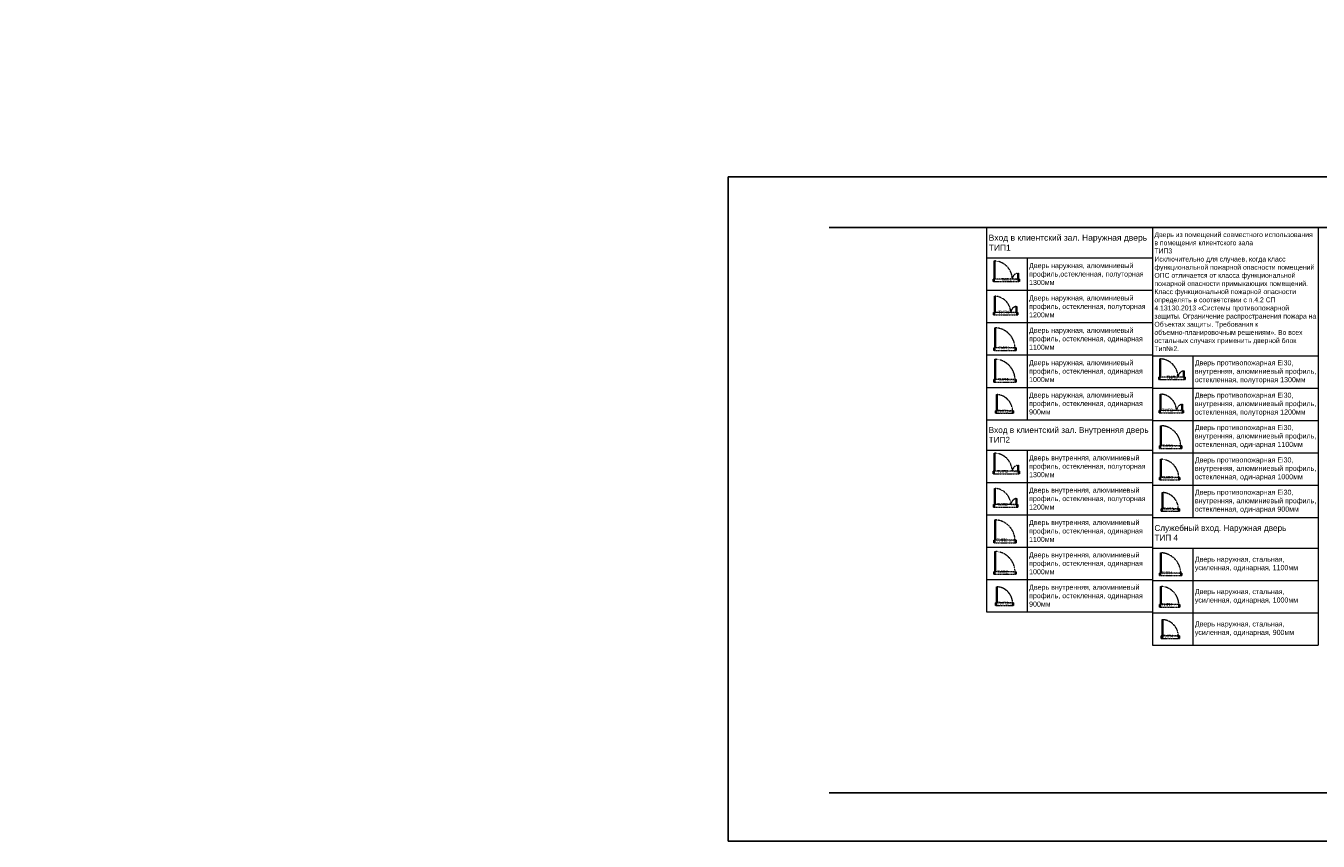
# Model space of a CAD drawing. Header units: millimetres. Extents: x -714384 to 30604203, y -92609 to 65084.
# Tile 9 of 256: x -193145 to -129215, y -57790 to -17485. Entities that reach past the tile are written whole.
import ezdxf
from ezdxf import colors
from ezdxf.entities.mleader import LeaderData, LeaderLine
from ezdxf.math import Vec2, Vec3

# ---------------------------------------------------------------- set-up
doc = ezdxf.new("R2010")
doc.units = ezdxf.units.MM
doc.linetypes.add('( Hidden )', pattern=[0.375, 0.25, -0.125])
doc.linetypes.add('HIDDENX2', pattern=[19.05, 12.7, -6.35])
doc.layers.get('0').update_dxf_attribs({"lineweight": 0})
doc.layers.get('Defpoints').update_dxf_attribs({"color": 30})
for name, color, linetype, lineweight in [('15_АР_Потолки', 7, 'Continuous', 9), ('18_АР_Двери', 250, 'Continuous', 0), ('27_Сечения', 7, 'Continuous', 0)]:
    doc.layers.add(name, color=color, linetype=linetype, lineweight=lineweight)
doc.layers.add('30_ДВЕРИ ТИП1', color=7, linetype='Continuous', true_color=0xf50a0a)
doc.styles.add('_ТЕКСТОВЫЙ', font='arial.ttf', dxfattribs={"width": 0.8})
doc.styles.add('HVAC_AEP', font='arial.ttf')
doc.styles.get("Standard").update_dxf_attribs({"font": 'arial.ttf'})

# ---------------------------------------------------------------- blocks, each defined once
blk = doc.blocks.new('*T222')
at = {"color": 0, "linetype": 'ByBlock', "lineweight": -2, "transparency": 16777216}
for p, q in [((0, 0), (8200, 0)), ((0, 0), (0, -9500)), ((8200, 0), (8200, -9500)), ((0, -1500), (8200, -1500)), ((2000, -1500), (2000, -9500)), ((0, -3100), (8200, -3100)), ((0, -4700), (8200, -4700)), ((0, -6300), (8200, -6300)), ((0, -7900), (8200, -7900)), ((0, -9500), (8200, -9500))]:
    blk.add_line(p, q, dxfattribs=at)
at = {"color": 0, "lineweight": 15, "transparency": 16777216, "attachment_point": 4, "style": 'HVAC_AEP'}
for s, insert, char_height, width in [('Вход в клиентский зал. Наружная дверь^JТИП1', (100, -750), 300, 8000), ('Дверь наружная, алюминиевый профиль,остекленная, полуторная 1300мм', (2100, -2300), 250, 6000), ('Дверь наружная, алюминиевый профиль, остекленная, полуторная 1200мм', (2100, -3900), 250, 6000), ('Дверь наружная, алюминиевый профиль, остекленная, одинарная 1100мм', (2100, -5500), 250, 6000), ('Дверь наружная, алюминиевый профиль, остекленная, одинарная 1000мм', (2100, -7100), 250, 6000), ('Дверь наружная, алюминиевый профиль, остекленная, одинарная 900мм', (2100, -8700), 250, 6000)]:
    blk.add_mtext(s, dxfattribs=dict(at, insert=insert, char_height=char_height, width=width))
blk = doc.blocks.new('*U255')
at = {"layer": '15_АР_Потолки', "color": 7, "linetype": '( Hidden )', "lineweight": 5, "ltscale": 5}
blk.add_lwpolyline([(1100, 0), (0, 0), (0, -125), (1100, -125)], close=True, dxfattribs=at)
at = {"layer": '18_АР_Двери'}
for points in [[(50, 0), (50, 1000), (80, 1000), (80, 0), (50, 0)], [(0, 0), (50, 0), (50, -125), (0, -125)], [(1050, 0), (1100, 0), (1100, -125), (1050, -125)]]:
    blk.add_lwpolyline(points, close=True, dxfattribs=at)
at = {"layer": '18_АР_Двери', "linetype": '( Hidden )', "lineweight": 0, "ltscale": 5}
blk.add_arc((28, -21), 1022, 1.16895, 87.08614, dxfattribs=at)
at = {"color": 12, "true_color": 0xdf0c0c, "flags": 4}
blk.add_attdef('Номер', (535, -68), '', height=150, dxfattribs=at)
at = {"layer": '18_АР_Двери', "insert": (751, -8), "char_height": 45, "attachment_point": 1}
blk.add_mtext_dynamic_manual_height_columns('{\\C7;1100 мм}', width=263.19, gutter_width=12.5, heights=[0], dxfattribs=at)
blk = doc.blocks.new('*U258')
at = {"layer": '15_АР_Потолки', "color": 7, "linetype": '( Hidden )', "lineweight": 5, "ltscale": 5}
blk.add_lwpolyline([(1300, 0), (0, 0), (0, -125), (1300, -125)], close=True, dxfattribs=at)
at = {"layer": '18_АР_Двери'}
for points in [[(50, 0), (50, 900), (80, 900), (80, 0), (50, 0)], [(0, 0), (50, 0), (50, -125), (0, -125)], [(1220, 0), (1220, 300), (1250, 300), (1250, 0), (1220, 0)], [(1250, 0), (1300, 0), (1300, -125), (1250, -125)]]:
    blk.add_lwpolyline(points, close=True, dxfattribs=at)
at = {"layer": '18_АР_Двери', "linetype": '( Hidden )', "lineweight": 0, "ltscale": 5}
for centre, radius, start, end in [((30, -19), 920, 1.17615, 86.88181), ((1267, -14), 318, 98.59054, 177.43503)]:
    blk.add_arc(centre, radius, start, end, dxfattribs=at)
at = {"color": 12, "true_color": 0xdf0c0c, "flags": 4}
blk.add_attdef('Номер', (535, -68), '', height=150, dxfattribs=at)
at = {"layer": '18_АР_Двери', "insert": (982, -10), "char_height": 45, "attachment_point": 1}
blk.add_mtext_dynamic_manual_height_columns('{\\C7;1300 мм}', width=263.19, gutter_width=12.5, heights=[0], dxfattribs=at)
blk = doc.blocks.new('*U257')
at = {"layer": '15_АР_Потолки', "color": 7, "linetype": '( Hidden )', "lineweight": 5, "ltscale": 5}
blk.add_lwpolyline([(900, 0), (0, 0), (0, -125), (900, -125)], close=True, dxfattribs=at)
at = {"layer": '18_АР_Двери'}
for points in [[(50, 0), (50, 800), (80, 800), (80, 0), (50, 0)], [(0, 0), (50, 0), (50, -125), (0, -125)], [(850, 0), (900, 0), (900, -125), (850, -125)]]:
    blk.add_lwpolyline(points, close=True, dxfattribs=at)
at = {"layer": '18_АР_Двери', "linetype": '( Hidden )', "lineweight": 0, "ltscale": 5}
blk.add_arc((27, -22), 823, 1.51445, 86.33334, dxfattribs=at)
at = {"color": 12, "true_color": 0xdf0c0c, "flags": 4}
blk.add_attdef('Номер', (535, -68), '', height=150, dxfattribs=at)
at = {"layer": '18_АР_Двери', "insert": (616, -16), "char_height": 45, "attachment_point": 1}
blk.add_mtext_dynamic_manual_height_columns('{\\C7;900 мм}', width=222.89, gutter_width=12.5, heights=[0], dxfattribs=at)
blk = doc.blocks.new('*U254')
at = {"layer": '15_АР_Потолки', "color": 7, "linetype": '( Hidden )', "lineweight": 5, "ltscale": 5}
blk.add_lwpolyline([(1200, 0), (0, 0), (0, -125), (1200, -125)], close=True, dxfattribs=at)
at = {"layer": '18_АР_Двери'}
for points in [[(50, 0), (50, 800), (80, 800), (80, 0), (50, 0)], [(0, 0), (50, 0), (50, -125), (0, -125)], [(1120, 0), (1120, 300), (1150, 300), (1150, 0), (1120, 0)], [(1150, 0), (1200, 0), (1200, -125), (1150, -125)]]:
    blk.add_lwpolyline(points, close=True, dxfattribs=at)
at = {"layer": '18_АР_Двери', "linetype": '( Hidden )', "lineweight": 0, "ltscale": 5}
for centre, radius, start, end in [((32, -17), 818, 1.18823, 86.62239), ((1186, -31), 337, 101.24078, 174.78479)]:
    blk.add_arc(centre, radius, start, end, dxfattribs=at)
at = {"color": 12, "true_color": 0xdf0c0c, "flags": 4}
blk.add_attdef('Номер', (535, -68), '', height=150, dxfattribs=at)
at = {"layer": '18_АР_Двери', "insert": (854, -8), "char_height": 45, "attachment_point": 1}
blk.add_mtext_dynamic_manual_height_columns('{\\C7;1200 мм}', width=263.19, gutter_width=12.5, heights=[0], dxfattribs=at)
blk = doc.blocks.new('*T223')
at = {"color": 0, "linetype": 'ByBlock', "lineweight": -2, "transparency": 16777216}
for p, q in [((0, 0), (8200, 0)), ((0, 0), (0, -9501)), ((8200, 0), (8200, -9501)), ((0, -1501), (8200, -1501)), ((2000, -1501), (2000, -9501)), ((0, -3101), (8200, -3101)), ((0, -4701), (8200, -4701)), ((0, -6301), (8200, -6301)), ((0, -7901), (8200, -7901)), ((0, -9501), (8200, -9501))]:
    blk.add_line(p, q, dxfattribs=at)
at = {"color": 0, "lineweight": 15, "transparency": 16777216, "attachment_point": 4, "style": 'HVAC_AEP'}
for s, insert, char_height, width in [('Вход в клиентский зал. Внутренняя дверь^JТИП2', (100, -751), 290, 8000), ('Дверь внутренняя, алюминиевый профиль, остекленная, полуторная 1300мм', (2100, -2301), 250, 6000), ('Дверь внутренняя, алюминиевый профиль, остекленная, полуторная 1200мм', (2100, -3901), 250, 6000), ('Дверь внутренняя, алюминиевый профиль, остекленная, одинарная 1100мм', (2100, -5501), 250, 6000), ('Дверь внутренняя, алюминиевый профиль, остекленная, одинарная 1000мм', (2100, -7101), 250, 6000), ('Дверь внутренняя, алюминиевый профиль, остекленная, одинарная 900мм', (2100, -8701), 250, 6000)]:
    blk.add_mtext(s, dxfattribs=dict(at, insert=insert, char_height=char_height, width=width))
blk = doc.blocks.new('*T224')
at = {"color": 0, "linetype": 'ByBlock', "lineweight": -2, "transparency": 16777216}
for p, q in [((0, 0), (8200, 0)), ((0, 0), (0, -14342)), ((8200, 0), (8200, -14342)), ((0, -6342), (8200, -6342)), ((2000, -6342), (2000, -14342)), ((0, -7942), (8200, -7942)), ((0, -9542), (8200, -9542)), ((0, -11142), (8200, -11142)), ((0, -12742), (8200, -12742)), ((0, -14342), (8200, -14342))]:
    blk.add_line(p, q, dxfattribs=at)
at = {"color": 0, "lineweight": 15, "transparency": 16777216, "attachment_point": 4, "style": 'HVAC_AEP'}
for s, insert, char_height, width in [('{\\H0.83333x;\\C256;Дверь из помещений совместного использования в помещения клиентского зала \\PТИП3\\P\\C10;Исключительно для случаев, когда класс функциональной пожарной опасности помещений ОПС отличается от класса функциональной пожарной опасности примыкающих помещений. Класс функциональной пожарной опасности определять в соответствии с п.4.2 СП 4.13130.2013 «Системы противопожарной защиты. Ограничение распространения пожара на Объектах защиты. Требования к объемно-планировочным решениям». Во всех остальных случаях применить дверной блок Тип№2.}', (100, -3171), 290, 8000), ('Дверь{\\C256; противопожарная Ei30, } внутренняя, алюминиевый профиль, остекленная, полуторная 1300мм', (2100, -7142), 250, 6000), ('Дверь{\\C256; противопожарная Ei30, }  внутренняя, алюминиевый профиль, остекленная, полуторная 1200мм', (2100, -8742), 250, 6000), ('Дверь{\\C256; противопожарная Ei30, }  внутренняя, алюминиевый профиль, остекленная, одинарная 1100мм', (2100, -10342), 250, 6000), ('Дверь{\\C256; противопожарная Ei30, }  внутренняя, алюминиевый профиль, остекленная, одинарная 1000мм', (2100, -11942), 250, 6000), ('Дверь{\\C256; противопожарная Ei30, }  внутренняя, алюминиевый профиль, остекленная, одинарная 900мм', (2100, -13542), 250, 6000)]:
    blk.add_mtext(s, dxfattribs=dict(at, insert=insert, char_height=char_height, width=width))
blk = doc.blocks.new('*U256')
at = {"layer": '15_АР_Потолки', "color": 7, "linetype": '( Hidden )', "lineweight": 5, "ltscale": 5}
blk.add_lwpolyline([(1000, 0), (0, 0), (0, -125), (1000, -125)], close=True, dxfattribs=at)
at = {"layer": '18_АР_Двери'}
for points in [[(50, 0), (50, 900), (80, 900), (80, 0), (50, 0)], [(0, 0), (50, 0), (50, -125), (0, -125)], [(950, 0), (1000, 0), (1000, -125), (950, -125)]]:
    blk.add_lwpolyline(points, close=True, dxfattribs=at)
at = {"layer": '18_АР_Двери', "linetype": '( Hidden )', "lineweight": 0, "ltscale": 5}
blk.add_arc((30, -19), 920, 1.17615, 86.88181, dxfattribs=at)
at = {"color": 12, "true_color": 0xdf0c0c, "flags": 4}
blk.add_attdef('Номер', (535, -68), '', height=150, dxfattribs=at)
at = {"layer": '18_АР_Двери', "insert": (699, -10), "char_height": 45, "attachment_point": 1}
blk.add_mtext_dynamic_manual_height_columns('{\\C7;1000 мм}', width=263.19, gutter_width=12.5, heights=[0], dxfattribs=at)
blk = doc.blocks.new('*T225')
at = {"color": 0, "linetype": 'ByBlock', "lineweight": -2, "transparency": 16777216}
for p, q in [((0, 0), (8200, 0)), ((0, 0), (0, -6301)), ((8200, 0), (8200, -6301)), ((0, -1501), (8200, -1501)), ((2000, -1501), (2000, -6301)), ((0, -3101), (8200, -3101)), ((0, -4701), (8200, -4701)), ((0, -6301), (8200, -6301))]:
    blk.add_line(p, q, dxfattribs=at)
at = {"color": 0, "lineweight": 15, "transparency": 16777216, "attachment_point": 4, "style": 'HVAC_AEP'}
for s, insert, char_height, width in [('Служебный вход. Наружная дверь^JТИП 4', (100, -751), 290, 8000), ('Дверь наружная, стальная, усиленная, одинарная, 1100мм', (2100, -2301), 250, 6000), ('Дверь наружная, стальная, усиленная, одинарная, 1000мм', (2100, -3901), 250, 6000), ('Дверь наружная, стальная, усиленная, одинарная, 900мм', (2100, -5501), 250, 6000)]:
    blk.add_mtext(s, dxfattribs=dict(at, insert=insert, char_height=char_height, width=width))
blk = doc.blocks.new('_Dot')
at = {"color": 0, "linetype": 'ByBlock', "lineweight": -2}
blk.add_line((-0.5, 0), (-1, 0), dxfattribs=at)
at = {"color": 0, "linetype": 'ByBlock', "const_width": 0.5}
blk.add_lwpolyline([(-0.25, 0, 1), (0.25, 0, 1)], format="xyb", close=True, dxfattribs=at)

msp = doc.modelspace()

# ---------------------------------------------------------------- linework, layer by layer
at = {"layer": 'Defpoints', "color": 1}
msp.add_lwpolyline([(-158394.8, -24951.8), (39622.9, -24951.8), (39622.9, -57789.5), (-158394.8, -57789.5)], close=True, dxfattribs=at)
at = {"layer": 'Defpoints'}
for points in [[(39622.9, -27455.1), (-153407.1, -27455.1)], [(39622.9, -55394.4), (-153407.1, -55394.4)]]:
    msp.add_lwpolyline(points, dxfattribs=at)

# ---------------------------------------------------------------- block references
for name, p in [('*T222', (-145614.5, -27455.1)), ('*T224', (-137414.5, -27455.1)), ('*T223', (-145614.5, -36955.1)), ('*T225', (-137414.5, -41797.5))]:
    msp.add_blockref(name, p)
at = {"layer": '30_ДВЕРИ ТИП1', "color": 0, "lineweight": 35}
ref = msp.add_blockref('*U258', (-145294, -30005.5, 0), dxfattribs=at)
ref.add_attrib('Номер', 'ТИП1', (-144914, -30095.2, 0), dxfattribs={"height": 150})
ref = msp.add_blockref('*U254', (-145272.5, -31651.8, 0), dxfattribs=at)
ref.add_attrib('Номер', 'ТИП1', (-145035, -31719.7, 0), dxfattribs={"height": 150})
ref = msp.add_blockref('*U255', (-145259.7, -33409.5, 0), dxfattribs=at)
ref.add_attrib('Номер', 'ТИП1', (-145023.4, -33477.4, 0), dxfattribs={"height": 150})
ref = msp.add_blockref('*U255', (-145256.4, -34968.2, 0), dxfattribs=at)
ref.add_attrib('Номер', 'ТИП1', (-145063.3, -35049.5, 0), dxfattribs={"height": 150})
ref = msp.add_blockref('*U258', (-137094, -34846.6, 0), dxfattribs=at)
ref.add_attrib('Номер', 'ТИП3', (-136714, -34936.4, 0), dxfattribs={"height": 150})
ref = msp.add_blockref('*U257', (-145178.9, -36514, 0), dxfattribs=at)
ref.add_attrib('Номер', 'ТИП1', (-145087.6, -36602.8, 0), dxfattribs={"height": 150})
ref = msp.add_blockref('*U254', (-137072.5, -36493, 0), dxfattribs=at)
ref.add_attrib('Номер', 'ТИП3', (-136944.1, -36560.8, 0), dxfattribs={"height": 150})
ref = msp.add_blockref('*U255', (-137059.7, -38250.7, 0), dxfattribs=at)
ref.add_attrib('Номер', 'ТИП3', (-136952, -38318.5, 0), dxfattribs={"height": 150})
ref = msp.add_blockref('*U258', (-145294, -39505.5, 0), dxfattribs=at)
ref.add_attrib('Номер', 'ТИП2', (-145089.2, -39595.2, 0), dxfattribs={"height": 150})
ref = msp.add_blockref('*U256', (-137056.4, -39809.3, 0), dxfattribs=at)
ref.add_attrib('Номер', 'ТИП3', (-136949.3, -39888.8, 0), dxfattribs={"height": 150})
ref = msp.add_blockref('*U254', (-145272.5, -41151.8, 0), dxfattribs=at)
ref.add_attrib('Номер', 'ТИП2', (-145109.6, -41219.7, 0), dxfattribs={"height": 150})
ref = msp.add_blockref('*U257', (-136978.9, -41355.1, 0), dxfattribs=at)
ref.add_attrib('Номер', 'ТИП3', (-136904.7, -41443.9, 0), dxfattribs={"height": 150})
ref = msp.add_blockref('*U255', (-145259.7, -42909.5, 0), dxfattribs=at)
ref.add_attrib('Номер', 'ТИП2', (-145126.4, -42977.4, 0), dxfattribs={"height": 150})
ref = msp.add_blockref('*U255', (-145256.4, -44468.2, 0), dxfattribs=at)
ref.add_attrib('Номер', 'ТИП2', (-145111.8, -44549.5, 0), dxfattribs={"height": 150})
ref = msp.add_blockref('*U255', (-137059.7, -44535.9, 0), dxfattribs=at)
ref.add_attrib('Номер', 'ТИП4', (-136975.9, -44603.7, 0), dxfattribs={"height": 150})
ref = msp.add_blockref('*U257', (-145178.9, -46014, 0), dxfattribs=at)
ref.add_attrib('Номер', 'ТИП2', (-145079.7, -46102.8, 0), dxfattribs={"height": 150})
ref = msp.add_blockref('*U256', (-137056.4, -46094.6, 0), dxfattribs=at)
ref.add_attrib('Номер', 'ТИП4', (-136980.2, -46174, 0), dxfattribs={"height": 150})
ref = msp.add_blockref('*U257', (-136978.9, -47640.4, 0), dxfattribs=at)
ref.add_attrib('Номер', 'ТИП4', (-136920.5, -47729.1, 0), dxfattribs={"height": 150})

# ---------------------------------------------------------------- leaders
at = {"color": 162, "linetype": 'HIDDENX2', "lineweight": 30, "ltscale": 15, "true_color": 0x002eb8}
ml = msp.add_multileader_mtext('Standard', dxfattribs=at)
ml.set_content('\\pxi-3,l4,t4;Модуль Тип 1.1', color=(0, 46, 184), style='_ТЕКСТОВЫЙ')
ml.set_leader_properties(lineweight=0)
ml.set_arrow_properties(name='DOT')
ml.build(insert=Vec2(0, 0))
ml.multileader.update_dxf_attribs({"text_left_attachment_type": 6, "text_right_attachment_type": 6, "dogleg_length": 0.36, "arrow_head_size": 50, "scale": 100})
ctx = ml.context
ctx.base_point, ctx.scale, ctx.char_height, ctx.arrow_head_size, ctx.landing_gap_size, ctx.plane_origin = Vec3(65996.7, -36931.4), 100, 250, 50, 100, Vec3(52171.1, -31780.7)
ctx.left_attachment, ctx.right_attachment, ctx.text_align_type, ctx.attachment_type = 6, 6, 1, 2
notes = []
notes.append((ctx, [(0, (0, 0, 0), (0, 0), (1, 0), 1, [])]))
ctx.mtext.insert, ctx.mtext.width, ctx.mtext.defined_height, ctx.mtext.alignment, ctx.mtext.flow_direction = Vec3(67071.2, -36607.9), 6846.369, 600.4, 2, 5
ml = msp.add_multileader_mtext('Standard', dxfattribs=at)
ml.set_content('\\pxi-3,l4,t4;Модуль Тип 1.2', color=(0, 46, 184), style='_ТЕКСТОВЫЙ')
ml.set_leader_properties(lineweight=0)
ml.set_arrow_properties(name='DOT')
ml.build(insert=Vec2(0, 0))
ml.multileader.update_dxf_attribs({"text_left_attachment_type": 6, "text_right_attachment_type": 6, "dogleg_length": 0.36, "arrow_head_size": 50, "scale": 100})
ctx = ml.context
ctx.base_point, ctx.scale, ctx.char_height, ctx.arrow_head_size, ctx.landing_gap_size, ctx.plane_origin = Vec3(65992.3, -39013.3), 100, 250, 50, 100, Vec3(52166.7, -33862.6)
ctx.left_attachment, ctx.right_attachment, ctx.text_align_type, ctx.attachment_type = 6, 6, 1, 2
notes.append((ctx, [(0, (0, 0, 0), (0, 0), (1, 0), 1, [])]))
ctx.mtext.insert, ctx.mtext.width, ctx.mtext.defined_height, ctx.mtext.alignment, ctx.mtext.flow_direction = Vec3(67085.1, -38689.8), 6846.369, 600.4, 2, 5
at = {"layer": '27_Сечения', "lineweight": 0}
ml = msp.add_multileader_mtext('Standard', dxfattribs=at)
ml.set_content('Тамбур', color=256, style='_ТЕКСТОВЫЙ')
ml.set_leader_properties(lineweight=0)
ml.set_arrow_properties(name='DOT')
ml.build(insert=Vec2(0, 0))
ml.multileader.update_dxf_attribs({"text_left_attachment_type": 6, "text_right_attachment_type": 6, "dogleg_length": 0.36, "arrow_head_size": 50, "scale": 100})
ctx = ml.context
ctx.base_point, ctx.scale, ctx.char_height, ctx.arrow_head_size, ctx.landing_gap_size, ctx.plane_origin = Vec3(84190, -22674.6), 100, 120, 50, 100, Vec3(77020.5, -17305.7)
ctx.left_attachment, ctx.right_attachment, ctx.text_align_type = 6, 6, 2
notes.append((ctx, [(0, (0, 0, 0), (0, 0), (1, 0), 1, [])]))
ctx.mtext.insert, ctx.mtext.width, ctx.mtext.defined_height, ctx.mtext.alignment, ctx.mtext.flow_direction = Vec3(84748.7, -22519.4), 4650.259, 815.5, 3, 5
for ctx, leaders in notes:
    for number, flags, end, landing, length, lines in leaders:
        leader = LeaderData()
        leader.index, (leader.has_last_leader_line, leader.has_dogleg_vector, leader.attachment_direction) = number, flags
        leader.last_leader_point, leader.dogleg_vector, leader.dogleg_length = Vec3(end), Vec3(landing), length
        for number, points, colour, breaks in lines:
            line = LeaderLine()
            line.index, line.vertices, line.color, line.breaks = number, Vec3.list(points), colors.encode_raw_color(colour), breaks
            leader.lines.append(line)
        ctx.leaders.append(leader)

doc.saveas('drawing.dxf')
